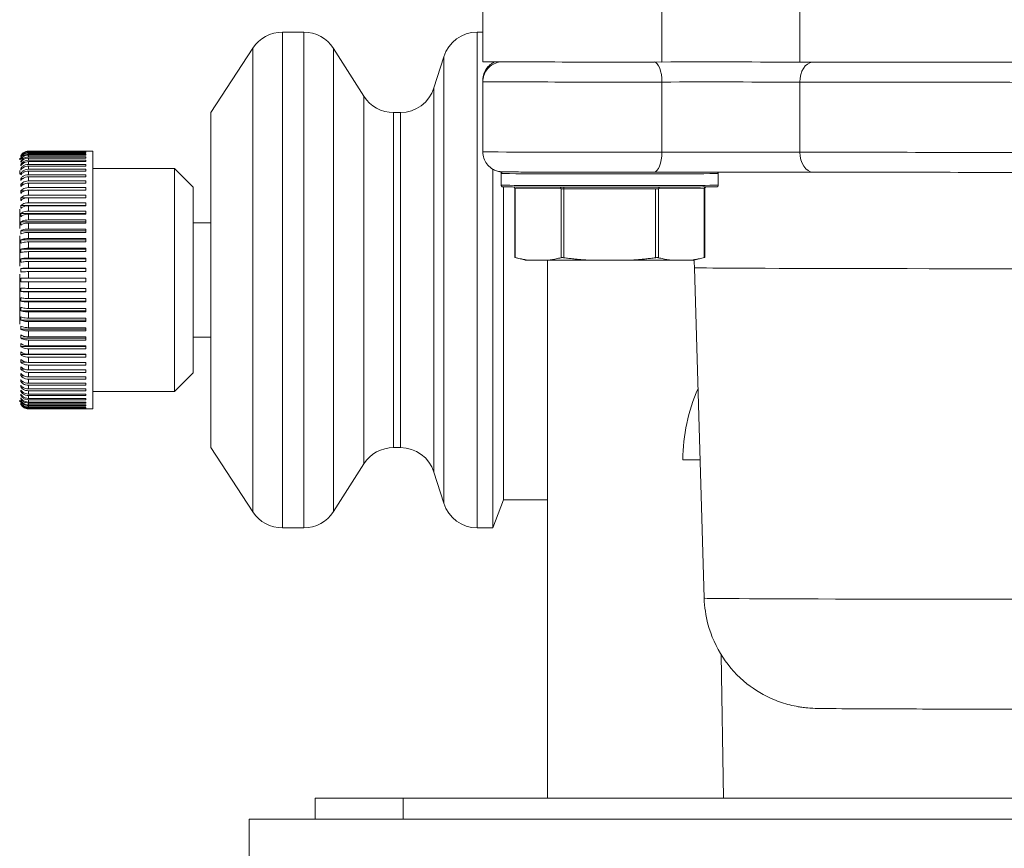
# Model space of a CAD drawing. Extents: x 0 to 796, y 0 to 496.
# Tile 41 of 242: x 95.1 to 97.9, y 305.59 to 307.94. Entities that reach past the tile are written whole.
import ezdxf

# ---------------------------------------------------------------- set-up
doc = ezdxf.new("R2010")
doc.units = 0
doc.header["$LTSCALE"] = 12
doc.header["$MEASUREMENT"] = 0
doc.linetypes.add('PHANTOM', pattern=[0.5, 0.25, -0.05, 0.05, -0.05, 0.05, -0.05])
doc.layers.get('0').update_dxf_attribs({"linetype": 'CONTINUOUS'})
doc.layers.add('X', color=1, linetype='CONTINUOUS')

# ---------------------------------------------------------------- blocks, each defined once
blk = doc.blocks.new('GASTRAIN')
at = {"layer": 'X', "lineweight": 0}
for p, q in [((62.5916, 287.0242), (62.5916, 287.3802)), ((62.9834, 287.0241), (62.9834, 287.3801)), ((62.0826, 287.2442), (62.0826, 287.0249)), ((62.0826, 286.9726), (62.0826, 286.968)), ((62.0826, 286.968), (62.0826, 286.7686)), ((62.5916, 286.7679), (62.5916, 286.9673)), ((62.9834, 286.7678), (62.9834, 286.9671)), ((62.1348, 286.7069), (62.1348, 286.7115)), ((62.1348, 286.6737), (62.1348, 286.7069)), ((62.7518, 286.6737), (62.7518, 286.7069)), ((62.1735, 286.4683), (62.1735, 286.6642)), ((62.1747, 286.468), (62.1747, 286.6642)), ((62.1747, 286.6642), (62.3049, 286.6637)), ((62.3049, 286.4675), (62.3049, 286.6637)), ((62.3131, 286.6637), (62.3131, 286.6684)), ((62.3131, 286.4675), (62.3131, 286.6637)), ((62.3131, 286.6637), (62.5734, 286.6637)), ((62.5734, 286.4675), (62.5734, 286.6637)), ((62.5816, 286.6637), (62.7118, 286.6642)), ((62.5816, 286.4675), (62.5816, 286.6637)), ((62.7118, 286.468), (62.7118, 286.6642)), ((62.7131, 286.4683), (62.7131, 286.6642)), ((62.2005, 286.4611), (62.1737, 286.4683)), ((62.6861, 286.4611), (62.7128, 286.4683)), ((62.2705, 286.4607), (62.2091, 286.461)), ((62.5046, 286.4606), (62.382, 286.4606)), ((62.6774, 286.461), (62.6161, 286.4607)), ((62.7117, 285.499), (62.6842, 286.4391)), ((62.7002, 285.8926), (62.6512, 285.8926))]:
    blk.add_line(p, q, dxfattribs=at)
at = {"layer": 'X', "linetype": 'Continuous', "lineweight": 15}
for p, q in [((61.5735, 287.1091), (61.5129, 287.1091)), ((62.0826, 287.1091), (62.0668, 287.1091)), ((61.4292, 287.0638), (61.3097, 286.8806)), ((61.7442, 286.927), (61.6579, 287.0628)), ((61.9715, 287.0392), (61.9436, 286.9506)), ((61.3097, 286.4041), (61.3097, 286.8806)), ((61.8482, 286.8806), (61.8286, 286.8806)), ((60.7912, 286.7706), (60.9537, 286.7706)), ((60.9537, 286.7698), (60.7912, 286.7698)), ((60.7912, 286.7691), (60.9537, 286.7691)), ((60.9742, 286.7706), (60.9537, 286.7706)), ((60.9537, 286.7706), (60.9537, 286.7706)), ((60.9537, 286.7691), (60.9537, 286.7698)), ((60.9742, 286.4041), (60.9742, 286.7706)), ((60.7694, 286.7573), (60.7694, 286.7565)), ((60.7694, 286.7544), (60.7694, 286.7528)), ((60.7694, 286.7494), (60.7694, 286.747)), ((60.7713, 286.7494), (60.7694, 286.7494)), ((60.7694, 286.7422), (60.7694, 286.7391)), ((60.7721, 286.7422), (60.7694, 286.7422)), ((60.9537, 286.7669), (60.7912, 286.7669)), ((60.7912, 286.7653), (60.9537, 286.7653)), ((60.9537, 286.7616), (60.7912, 286.7616)), ((60.7912, 286.7593), (60.9537, 286.7593)), ((60.9537, 286.7542), (60.7912, 286.7542)), ((60.7912, 286.7511), (60.9537, 286.7511)), ((60.9537, 286.7446), (60.7912, 286.7446)), ((60.9537, 286.7653), (60.9537, 286.7669)), ((60.9537, 286.7593), (60.9537, 286.7616)), ((60.9537, 286.7511), (60.9537, 286.7542)), ((60.9537, 286.7408), (60.9537, 286.7446)), ((60.7662, 286.7054), (60.7662, 286.716)), ((60.7694, 286.7329), (60.7694, 286.7291)), ((60.7729, 286.7329), (60.7694, 286.7329)), ((60.7694, 286.7217), (60.7694, 286.7171)), ((60.7737, 286.7217), (60.7694, 286.7217)), ((60.7912, 286.7408), (60.9537, 286.7408)), ((60.9537, 286.7329), (60.7912, 286.7329)), ((60.7912, 286.7284), (60.9537, 286.7284)), ((60.9537, 286.7192), (60.7912, 286.7192)), ((60.7912, 286.714), (60.9537, 286.714)), ((60.9537, 286.7284), (60.9537, 286.7329)), ((60.9537, 286.7192), (60.9537, 286.714)), ((61.2065, 286.7211), (60.9742, 286.7211)), ((61.2592, 286.6684), (61.2065, 286.7211)), ((61.2065, 286.4041), (61.2065, 286.7211)), ((62.1111, 286.4041), (62.1111, 286.7192)), ((60.7694, 286.7084), (60.7694, 286.7032)), ((60.7746, 286.7084), (60.7694, 286.7084)), ((60.7694, 286.6933), (60.7694, 286.6874)), ((60.7758, 286.6933), (60.7694, 286.6933)), ((60.9537, 286.7035), (60.7912, 286.7035)), ((60.7912, 286.6977), (60.9537, 286.6977)), ((60.9537, 286.686), (60.7912, 286.686)), ((60.9537, 286.6977), (60.9537, 286.7035)), ((60.9537, 286.686), (60.9537, 286.6795)), ((60.7694, 286.6764), (60.7694, 286.6699)), ((60.7781, 286.6764), (60.7694, 286.6764)), ((60.7694, 286.6579), (60.7694, 286.6508)), ((60.7807, 286.6579), (60.7694, 286.6579)), ((60.7912, 286.6795), (60.9537, 286.6795)), ((60.9537, 286.6668), (60.7912, 286.6668)), ((60.7912, 286.6597), (60.9537, 286.6597)), ((60.9537, 286.6597), (60.9537, 286.6668)), ((61.2592, 286.4041), (61.2592, 286.6684)), ((62.1412, 286.4041), (62.1412, 286.6689)), ((60.7694, 286.6377), (60.7694, 286.6301)), ((60.7858, 286.6377), (60.7694, 286.6377)), ((60.9537, 286.6459), (60.7912, 286.6459)), ((60.7912, 286.6383), (60.9537, 286.6383)), ((60.9537, 286.6459), (60.9537, 286.6383)), ((60.7662, 286.5507), (60.7662, 286.606)), ((60.7694, 286.6161), (60.7694, 286.6081)), ((60.9537, 286.6161), (60.7694, 286.6161)), ((60.9537, 286.6236), (60.7912, 286.6236)), ((60.7912, 286.6155), (60.9537, 286.6155)), ((60.9537, 286.6236), (60.9537, 286.6155)), ((60.7694, 286.5933), (60.7694, 286.5847)), ((60.9537, 286.5933), (60.7694, 286.5933)), ((60.9537, 286.5999), (60.7912, 286.5999)), ((60.7912, 286.5913), (60.9537, 286.5913)), ((60.9537, 286.5749), (60.7912, 286.5749)), ((60.9537, 286.5999), (60.9537, 286.5913)), ((60.9537, 286.5749), (60.9537, 286.566)), ((60.7694, 286.5692), (60.7694, 286.5603)), ((60.9537, 286.5692), (60.7694, 286.5692)), ((60.7912, 286.566), (60.9537, 286.566)), ((60.9537, 286.549), (60.7912, 286.549)), ((60.9537, 286.549), (60.9537, 286.5397)), ((61.3097, 286.5665), (61.2592, 286.5665)), ((60.7662, 286.4436), (60.7662, 286.5302)), ((60.7694, 286.5441), (60.7694, 286.5349)), ((60.9537, 286.5441), (60.7694, 286.5441)), ((60.7694, 286.5182), (60.7694, 286.5087)), ((60.9537, 286.5182), (60.7694, 286.5182)), ((60.7912, 286.5397), (60.9537, 286.5397)), ((60.9537, 286.5221), (60.7912, 286.5221)), ((60.9537, 286.5221), (60.9537, 286.5126)), ((60.7694, 286.4916), (60.7694, 286.4819)), ((60.9537, 286.4916), (60.7694, 286.4916)), ((60.7912, 286.5126), (60.9537, 286.5126)), ((60.9537, 286.4945), (60.7912, 286.4945)), ((60.9537, 286.4945), (60.9537, 286.4848)), ((60.7694, 286.4644), (60.7694, 286.4545)), ((60.9537, 286.4644), (60.7694, 286.4644)), ((60.7912, 286.4848), (60.9537, 286.4848)), ((60.9537, 286.4664), (60.7912, 286.4664)), ((60.9537, 286.4664), (60.9537, 286.4565)), ((60.7694, 286.4369), (60.7694, 286.4269)), ((60.9537, 286.4369), (60.7694, 286.4369)), ((60.7912, 286.4565), (60.9537, 286.4565)), ((60.9537, 286.4379), (60.7912, 286.4379)), ((60.9537, 286.4279), (60.9537, 286.4379)), ((62.2662, 284.9302), (62.2662, 286.4607)), ((60.7662, 286.2783), (60.7662, 286.4207)), ((60.7912, 286.4279), (60.9537, 286.4279)), ((60.9537, 286.4091), (60.7912, 286.4091)), ((60.9537, 286.4091), (60.9537, 286.3991)), ((60.7694, 286.3813), (60.7694, 286.3714)), ((60.7912, 286.3991), (60.9537, 286.3991)), ((60.9537, 286.3804), (60.7912, 286.3804)), ((60.9537, 286.3804), (60.9537, 286.3704)), ((60.9742, 286.0376), (60.9742, 286.4041)), ((61.2065, 286.0871), (61.2065, 286.4041)), ((61.2592, 286.1398), (61.2592, 286.4041)), ((61.3097, 285.9276), (61.3097, 286.4041)), ((62.1111, 285.6991), (62.1111, 286.4041)), ((62.1412, 285.7791), (62.1412, 286.4041)), ((60.9537, 286.3714), (60.7694, 286.3714)), ((60.7694, 286.3537), (60.7694, 286.3438)), ((60.7912, 286.3704), (60.9537, 286.3704)), ((60.9537, 286.3517), (60.7912, 286.3517)), ((60.9537, 286.3517), (60.9537, 286.3419)), ((60.9537, 286.3438), (60.7694, 286.3438)), ((60.7694, 286.3264), (60.7694, 286.3167)), ((60.7912, 286.3419), (60.9537, 286.3419)), ((60.9537, 286.3234), (60.7912, 286.3234)), ((60.9537, 286.3234), (60.9537, 286.3137)), ((60.9537, 286.3167), (60.7694, 286.3167)), ((60.7694, 286.2995), (60.7694, 286.29)), ((60.7912, 286.3137), (60.9537, 286.3137)), ((60.9537, 286.2956), (60.7912, 286.2956)), ((60.9537, 286.2956), (60.9537, 286.2861)), ((60.9537, 286.29), (60.7694, 286.29)), ((60.7694, 286.2733), (60.7694, 286.2641)), ((60.7912, 286.2861), (60.9537, 286.2861)), ((60.9537, 286.2685), (60.7912, 286.2685)), ((60.9537, 286.2685), (60.9537, 286.2593)), ((60.9537, 286.2641), (60.7694, 286.2641)), ((60.7694, 286.2479), (60.7694, 286.239)), ((60.9537, 286.239), (60.7694, 286.239)), ((60.7912, 286.2593), (60.9537, 286.2593)), ((60.9537, 286.2422), (60.7912, 286.2422)), ((60.9537, 286.2333), (60.9537, 286.2422)), ((61.2592, 286.2417), (61.3097, 286.2417)), ((60.7694, 286.2235), (60.7694, 286.215)), ((60.9537, 286.215), (60.7694, 286.215)), ((60.7912, 286.2333), (60.9537, 286.2333)), ((60.9537, 286.2169), (60.7912, 286.2169)), ((60.9537, 286.2084), (60.9537, 286.2169)), ((60.7694, 286.2002), (60.7694, 286.1921)), ((60.9537, 286.1921), (60.7694, 286.1921)), ((60.7912, 286.2084), (60.9537, 286.2084)), ((60.9537, 286.1928), (60.7912, 286.1928)), ((60.7912, 286.1847), (60.9537, 286.1847)), ((60.9537, 286.1928), (60.9537, 286.1847)), ((60.7694, 286.1781), (60.7694, 286.1705)), ((60.7859, 286.1705), (60.7694, 286.1705)), ((60.7694, 286.1574), (60.7694, 286.1504)), ((60.9537, 286.1699), (60.7912, 286.1699)), ((60.7912, 286.1623), (60.9537, 286.1623)), ((60.9537, 286.1623), (60.9537, 286.1699)), ((60.7805, 286.1504), (60.7694, 286.1504)), ((60.7694, 286.1383), (60.7694, 286.1318)), ((60.7781, 286.1318), (60.7694, 286.1318)), ((60.9537, 286.1485), (60.7912, 286.1485)), ((60.7912, 286.1415), (60.9537, 286.1415)), ((60.9537, 286.1287), (60.7912, 286.1287)), ((60.9537, 286.1415), (60.9537, 286.1485)), ((60.9537, 286.1222), (60.9537, 286.1287)), ((61.2065, 286.0871), (61.2592, 286.1398)), ((60.7694, 286.1208), (60.7694, 286.1149)), ((60.776, 286.1149), (60.7694, 286.1149)), ((60.7694, 286.105), (60.7694, 286.0998)), ((60.7745, 286.0998), (60.7694, 286.0998)), ((60.7912, 286.1222), (60.9537, 286.1222)), ((60.9537, 286.1106), (60.7912, 286.1106)), ((60.7912, 286.1047), (60.9537, 286.1047)), ((60.9537, 286.1106), (60.9537, 286.1047)), ((60.7694, 286.0911), (60.7694, 286.0866)), ((60.7736, 286.0866), (60.7694, 286.0866)), ((60.7694, 286.0791), (60.7694, 286.0753)), ((60.7728, 286.0753), (60.7694, 286.0753)), ((60.9537, 286.0943), (60.7912, 286.0943)), ((60.7912, 286.089), (60.9537, 286.089)), ((60.9537, 286.0799), (60.7912, 286.0799)), ((60.7912, 286.0753), (60.9537, 286.0753)), ((60.9537, 286.089), (60.9537, 286.0943)), ((60.9537, 286.0753), (60.9537, 286.0799)), ((60.9742, 286.0871), (61.2065, 286.0871)), ((60.7694, 286.0691), (60.7694, 286.066)), ((60.7721, 286.066), (60.7694, 286.066)), ((60.7694, 286.0612), (60.7694, 286.0589)), ((60.7714, 286.0589), (60.7694, 286.0589)), ((60.7694, 286.0554), (60.7694, 286.0538)), ((60.7694, 286.0518), (60.7694, 286.051)), ((60.9537, 286.0675), (60.7912, 286.0675)), ((60.7912, 286.0636), (60.9537, 286.0636)), ((60.9537, 286.0571), (60.7912, 286.0571)), ((60.7912, 286.054), (60.9537, 286.054)), ((60.9537, 286.0489), (60.7912, 286.0489)), ((60.7912, 286.0466), (60.9537, 286.0466)), ((60.9537, 286.0429), (60.7912, 286.0429)), ((60.7912, 286.0414), (60.9537, 286.0414)), ((60.9537, 286.0636), (60.9537, 286.0675)), ((60.9537, 286.054), (60.9537, 286.0571)), ((60.9537, 286.0489), (60.9537, 286.0466)), ((60.9537, 286.0429), (60.9537, 286.0414)), ((60.9537, 286.0392), (60.7912, 286.0392)), ((60.7912, 286.0384), (60.9537, 286.0384)), ((60.9537, 286.0377), (60.7912, 286.0377)), ((60.9537, 286.0384), (60.9537, 286.0392)), ((60.9537, 286.0376), (60.9742, 286.0376)), ((61.3097, 285.9276), (61.4292, 285.7445)), ((61.8286, 285.9276), (61.8482, 285.9276)), ((61.6579, 285.7455), (61.7442, 285.8813)), ((61.9436, 285.8577), (61.9715, 285.7691)), ((62.1111, 285.6991), (62.1412, 285.7791)), ((62.1412, 285.7791), (62.2662, 285.7791)), ((61.5129, 285.6991), (61.5735, 285.6991)), ((62.0668, 285.6991), (62.1111, 285.6991)), ((61.6062, 284.8702), (61.6062, 284.9302)), ((61.6062, 284.9302), (61.8562, 284.9302)), ((61.8562, 284.9302), (68.1062, 284.9302)), ((68.6687, 284.8702), (61.4187, 284.8702)), ((61.4187, 284.7052), (61.4187, 284.8702))]:
    blk.add_line(p, q, dxfattribs=at)
at = {"layer": 'X', "linetype": 'PHANTOM', "lineweight": 0}
for p, q in [((61.5129, 287.1091), (61.5129, 285.6991)), ((61.5735, 285.6991), (61.5735, 287.1091)), ((62.0668, 287.1091), (62.0668, 285.6991)), ((61.4292, 286.4041), (61.4292, 287.0638)), ((61.6579, 287.0628), (61.6579, 285.7455)), ((61.9715, 286.4041), (61.9715, 287.0392)), ((61.9436, 286.9506), (61.9436, 285.8577)), ((61.7442, 286.4041), (61.7442, 286.927)), ((61.8286, 286.8806), (61.8286, 286.4041)), ((61.8482, 286.4041), (61.8482, 286.8806)), ((60.7912, 286.7706), (60.7912, 286.7698)), ((60.7912, 286.7691), (60.7912, 286.7669)), ((60.7912, 286.7653), (60.7912, 286.7616)), ((60.7912, 286.7593), (60.7912, 286.7542)), ((60.7912, 286.7511), (60.7912, 286.7446)), ((60.7912, 286.7408), (60.7912, 286.7329)), ((60.7912, 286.7284), (60.7912, 286.7192)), ((60.7912, 286.714), (60.7912, 286.7035)), ((60.7912, 286.6977), (60.7912, 286.686)), ((60.7912, 286.6795), (60.7912, 286.6668)), ((60.7912, 286.6597), (60.7912, 286.6459)), ((60.7912, 286.6383), (60.7912, 286.6236)), ((60.7912, 286.6155), (60.7912, 286.5999)), ((60.7912, 286.5913), (60.7912, 286.5749)), ((60.7912, 286.566), (60.7912, 286.549)), ((60.7912, 286.5397), (60.7912, 286.5221)), ((60.7912, 286.5126), (60.7912, 286.4945)), ((60.7912, 286.4848), (60.7912, 286.4664)), ((60.7912, 286.4565), (60.7912, 286.4379)), ((60.7912, 286.4279), (60.7912, 286.4091)), ((60.7912, 286.3991), (60.7912, 286.3804)), ((61.4292, 285.7445), (61.4292, 286.4041)), ((61.7442, 285.8813), (61.7442, 286.4041)), ((61.8286, 286.4041), (61.8286, 285.9276)), ((61.8482, 285.9276), (61.8482, 286.4041)), ((61.9715, 285.7691), (61.9715, 286.4041)), ((60.7912, 286.3704), (60.7912, 286.3517)), ((60.7912, 286.3419), (60.7912, 286.3234)), ((60.7912, 286.3137), (60.7912, 286.2956)), ((60.7912, 286.2861), (60.7912, 286.2685)), ((60.7912, 286.2593), (60.7912, 286.2422)), ((60.7912, 286.2333), (60.7912, 286.2169)), ((60.7912, 286.2084), (60.7912, 286.1928)), ((60.7912, 286.1847), (60.7912, 286.1699)), ((60.7912, 286.1623), (60.7912, 286.1485)), ((60.7912, 286.1415), (60.7912, 286.1287)), ((60.7912, 286.1222), (60.7912, 286.1106)), ((60.7912, 286.1047), (60.7912, 286.0943)), ((60.7912, 286.089), (60.7912, 286.0799)), ((60.7912, 286.0753), (60.7912, 286.0675)), ((60.7912, 286.0636), (60.7912, 286.0571)), ((60.7912, 286.054), (60.7912, 286.0489)), ((60.7912, 286.0466), (60.7912, 286.0429)), ((60.7912, 286.0414), (60.7912, 286.0392)), ((60.7912, 286.0384), (60.7912, 286.0377)), ((62.7602, 285.3381), (62.7662, 284.9302)), ((61.8562, 284.9302), (61.8562, 284.8702))]:
    blk.add_line(p, q, dxfattribs=at)
at = {"layer": 'X', "linetype": 'Continuous', "lineweight": 15}
for centre, radius, start, end in [((61.5129, 287.0091), 0.1, 90, 146.8746), ((61.5735, 287.0091), 0.1, 32.442, 90), ((62.0668, 287.0091), 0.1, 90, 162.515), ((61.8482, 286.9806), 0.1, 270, 342.515), ((61.8286, 286.9806), 0.1, 212.442, 270), ((60.7912, 286.7456), 0.025, 167.5277, 180), ((60.7912, 286.0626), 0.025, 180, 192.4457), ((61.8286, 285.8276), 0.1, 90, 147.558), ((61.8482, 285.8276), 0.1, 17.485, 90), ((62.0668, 285.7991), 0.1, 197.485, 270), ((61.5129, 285.7991), 0.1, 213.1254, 270), ((61.5735, 285.7991), 0.1, 270, 327.558)]:
    blk.add_arc(centre, radius, start, end, dxfattribs=at)
at = {"layer": 'X', "lineweight": 0}
blk.add_arc((63.1512, 285.8926), 0.5, 156.0631, 180, dxfattribs=at)
at = {"layer": 'X', "lineweight": 0, "extrusion": (0, 0, -1)}
for centre, major_axis, ratio, start_param, end_param in [((62.4433, 287.0249), (-0.3607, 0), 0.002092, -1.994723, 0), ((63.0218, 286.9672), (0.0001, 0.057), 0.674675, -1.573631, -0.074986), ((62.4433, 286.9726), (-0.3607, 0), 0.002092, -0.031898, 0), ((62.4433, 286.968), (-0.3607, 0), 0.002092, -1.994723, 0), ((64.3442, 286.9703), (-2.0171, 0), 0.002092, -1.264125, -0.830271), ((62.5682, 286.7681), (0.0001, -0.057), 0.411342, -1.568501, 0), ((62.74, 286.7673), (0.3607, 0), 0.002092, -1.994723, -0.830271), ((64.3443, 286.714), (-1.9605, 0), 0.002092, -1.26414, -0.830339), ((62.4433, 286.6737), (-0.3085, 0), 0.002092, -1.570796, 0), ((62.4433, 286.6737), (0.3085, 0), 0.002092, 0, 1.570796), ((62.5857, 286.6637), (-0.00002, 0.00475), 0.866024, -1.566612, -0.17548), ((62.7159, 286.6642), (-0.00002, 0.00475), 0.866024, -1.566612, -0.336458), ((62.4433, 286.4611), (-0.2428, 0), 0.002092, -0.268335, -0.007808), ((62.4433, 286.4611), (0.2428, 0), 0.002092, 0.007808, 0.268335), ((62.4433, 286.4611), (-0.2428, 0), 0.002092, -1.315533, -0.778863), ((62.4433, 286.4611), (-0.2428, 0), 0.002092, -2.36273, -1.82606)]:
    blk.add_ellipse(centre, major_axis=major_axis, ratio=ratio, start_param=start_param, end_param=end_param, dxfattribs=at)
at = {"layer": 'X', "lineweight": 0}
for centre, major_axis, ratio, start_param, end_param in [((62.5682, 286.9674), (-0.0001, 0.057), 0.411342, -1.573092, -0.06734), ((62.74, 287.0235), (-0.3607, 0), 0.002092, -2.311322, -1.14687), ((64.3442, 287.0272), (2.0171, 0), 0.002092, -2.311322, -1.877468), ((62.74, 286.9666), (-0.3607, 0), 0.002092, -2.311322, -1.14687), ((62.4433, 286.7686), (-0.3607, 0), 0.002092, 0, 1.994723), ((63.0218, 286.7679), (-0.0001, -0.057), 0.674675, -1.567962, 0), ((64.3442, 286.7709), (2.0171, 0), 0.002092, -2.311322, -1.877468), ((62.4433, 286.7115), (-0.3085, 0), 0.002092, 0, 0.14481), ((62.4433, 286.7069), (-0.3085, 0), 0.002092, 0, 3.141593), ((62.1706, 286.6642), (0.00002, 0.00475), 0.866024, -1.566612, -0.336458), ((62.1829, 286.6642), (-0.00949, 0), 0.002092, 0, 0.523599), ((62.3008, 286.6637), (0.00002, 0.00475), 0.866024, -1.566612, -0.17548), ((62.3131, 286.6637), (0.00949, 0), 0.002092, -2.617994, -1.570796), ((62.5734, 286.6637), (0.00949, 0), 0.002092, -1.570796, -0.523599), ((62.7036, 286.6642), (0.00949, 0), 0.002092, -0.523599, 0), ((64.3442, 286.4391), (-1.66, 0), 0.002092, 0.000061, 3.141531), ((64.3442, 285.499), (-1.6325, 0), 0.002092, 0.000061, 3.141531)]:
    blk.add_ellipse(centre, major_axis=major_axis, ratio=ratio, start_param=start_param, end_param=end_param, dxfattribs=at)
for points, knots in [([(62.0826, 286.9726), (62.0826, 286.9787), (62.0836, 286.985), (62.0875, 286.9965), (62.0904, 287.002), (62.0977, 287.0117), (62.1021, 287.016), (62.11, 287.0214), (62.1131, 287.0232), (62.1164, 287.0246)], [0, 0, 0, 0, 0.01847311, 0.01847311, 0.03661133, 0.03661133, 0.05476055, 0.05476055, 0.06536192, 0.06536192, 0.06536192, 0.06536192]), ([(62.0826, 286.968), (62.0826, 286.9741), (62.0836, 286.9804), (62.0875, 286.9919), (62.0904, 286.9974), (62.0977, 287.0071), (62.1021, 287.0114), (62.1121, 287.0182), (62.1177, 287.0209), (62.126, 287.0234), (62.1288, 287.024), (62.1318, 287.0244), (62.1323, 287.0245), (62.1329, 287.0245)], [0, 0, 0, 0, 0.01847311, 0.01847311, 0.03661133, 0.03661133, 0.05476055, 0.05476055, 0.07289074, 0.07289074, 0.08112258, 0.08112258, 0.08310986, 0.08310986, 0.08310986, 0.08310986]), ([(62.5683, 286.7111), (62.5383, 286.7111), (62.5057, 286.7111), (62.4409, 286.711), (62.4078, 286.711), (62.3449, 286.7111), (62.3141, 286.7111), (62.2588, 286.7112), (62.2335, 286.7112), (62.1914, 286.7113), (62.1741, 286.7114), (62.1495, 286.7115), (62.1434, 286.7115), (62.1381, 286.7117), (62.1377, 286.7117), (62.1367, 286.7117), (62.1361, 286.7118), (62.1347, 286.7119), (62.134, 286.7119), (62.1326, 286.7121), (62.1319, 286.7122), (62.1297, 286.7125), (62.1282, 286.7128), (62.1248, 286.7136), (62.123, 286.7141), (62.1174, 286.716), (62.1137, 286.7177), (62.1053, 286.7227), (62.1008, 286.7265), (62.093, 286.7352), (62.0896, 286.7405), (62.0848, 286.7516), (62.0833, 286.7576), (62.0826, 286.7653), (62.0826, 286.767), (62.0826, 286.7686)], [0, 0, 0, 0, 0.0986059, 0.0986059, 0.1954155, 0.1954155, 0.2922802, 0.2922802, 0.3891621, 0.3891621, 0.4861223, 0.4861223, 0.5833701, 0.5833701, 0.5906473, 0.5906473, 0.5961331, 0.5961331, 0.5994658, 0.5994658, 0.6019189, 0.6019189, 0.6068455, 0.6068455, 0.6124455, 0.6124455, 0.6246678, 0.6246678, 0.6418365, 0.6418365, 0.6599603, 0.6599603, 0.6781082, 0.6781082, 0.6831433, 0.6831433, 0.6831433, 0.6831433]), ([(62.1348, 286.7069), (62.1348, 286.7075), (62.1349, 286.708), (62.1352, 286.709), (62.1354, 286.7094), (62.136, 286.7102), (62.1364, 286.7106), (62.137, 286.7109), (62.1371, 286.711), (62.1374, 286.7112), (62.1376, 286.7113), (62.1379, 286.7114), (62.1381, 286.7115), (62.1383, 286.7115), (62.1385, 286.7116), (62.1387, 286.7116), (62.1388, 286.7116), (62.1389, 286.7116), (62.1389, 286.7116), (62.1389, 286.7116)], [0, 0, 0, 0, 0.001578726, 0.001578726, 0.003114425, 0.003114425, 0.004638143, 0.004638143, 0.005308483, 0.005308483, 0.005836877, 0.005836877, 0.006714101, 0.006714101, 0.00757551, 0.00757551, 0.008900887, 0.008900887, 0.009483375, 0.009483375, 0.009483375, 0.009483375]), ([(63.0217, 286.7109), (62.9884, 286.711), (62.9497, 286.7111), (62.8679, 286.7111), (62.8239, 286.7112), (62.7357, 286.7112), (62.6903, 286.7112), (62.6201, 286.7111), (62.5935, 286.7111), (62.5683, 286.7111)], [0, 0, 0, 0, 0.1352497, 0.1352497, 0.268112, 0.268112, 0.4011117, 0.4011117, 0.4843168, 0.4843168, 0.4843168, 0.4843168]), ([(62.7491, 286.7112), (62.7492, 286.7112), (62.7492, 286.7111), (62.7495, 286.711), (62.7497, 286.7108), (62.7502, 286.7105), (62.7505, 286.7102), (62.751, 286.7096), (62.7512, 286.7092), (62.7516, 286.7083), (62.7517, 286.7078), (62.7518, 286.7072), (62.7518, 286.707), (62.7518, 286.7069)], [0.002156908, 0.002156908, 0.002156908, 0.002156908, 0.002358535, 0.002358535, 0.003203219, 0.003203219, 0.004320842, 0.004320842, 0.005725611, 0.005725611, 0.007246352, 0.007246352, 0.007578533, 0.007578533, 0.007578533, 0.007578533]), ([(62.7518, 286.6737), (62.7518, 286.6732), (62.7517, 286.6727), (62.7513, 286.6717), (62.7511, 286.6712), (62.7505, 286.6704), (62.7501, 286.6701), (62.7496, 286.6697), (62.7494, 286.6696), (62.7491, 286.6694), (62.749, 286.6694), (62.7486, 286.6692), (62.7485, 286.6692), (62.7482, 286.6691), (62.7481, 286.6691), (62.7478, 286.669), (62.7478, 286.669), (62.7475, 286.669), (62.7474, 286.669), (62.7471, 286.6689), (62.747, 286.6689), (62.7462, 286.6689), (62.7454, 286.6689), (62.7407, 286.6688), (62.7338, 286.6688), (62.7114, 286.6687), (62.6937, 286.6686), (62.651, 286.6685), (62.6256, 286.6685), (62.57, 286.6684), (62.5392, 286.6684), (62.4762, 286.6683), (62.4431, 286.6683), (62.379, 286.6683), (62.347, 286.6684), (62.2883, 286.6684), (62.2607, 286.6685), (62.2133, 286.6685), (62.1929, 286.6686), (62.1617, 286.6687), (62.1506, 286.6688), (62.1429, 286.6689), (62.1416, 286.6689), (62.1402, 286.6689), (62.1399, 286.6689), (62.1395, 286.6689), (62.1393, 286.669), (62.139, 286.669), (62.1389, 286.669), (62.1385, 286.6691), (62.1383, 286.6691), (62.1379, 286.6692), (62.1378, 286.6693), (62.1375, 286.6694), (62.1372, 286.6695), (62.1368, 286.6698), (62.1366, 286.67), (62.136, 286.6704), (62.1358, 286.6707), (62.1353, 286.6715), (62.1351, 286.6719), (62.1348, 286.6728), (62.1348, 286.6733), (62.1348, 286.6737)], [0, 0, 0, 0, 0.0015787, 0.0015787, 0.0031144, 0.0031144, 0.0046381, 0.0046381, 0.0053085, 0.0053085, 0.0058369, 0.0058369, 0.0067141, 0.0067141, 0.0075755, 0.0075755, 0.0089009, 0.0089009, 0.0117613, 0.0117613, 0.0203295, 0.0203295, 0.0460456, 0.0460456, 0.1237746, 0.1237746, 0.2218085, 0.2218085, 0.3186033, 0.3186033, 0.4154042, 0.4154042, 0.5121978, 0.5121978, 0.60899, 0.60899, 0.7057829, 0.7057829, 0.8025799, 0.8025799, 0.8993929, 0.8993929, 0.9277126, 0.9277126, 0.9417714, 0.9417714, 0.9487373, 0.9487373, 0.952293, 0.952293, 0.9536471, 0.9536471, 0.9542799, 0.9542799, 0.9551187, 0.9551187, 0.9560333, 0.9560333, 0.9572607, 0.9572607, 0.9587244, 0.9587244, 0.9600687, 0.9600687, 0.9600687, 0.9600687]), ([(62.1735, 286.6642), (62.1735, 286.6647), (62.1734, 286.6653), (62.173, 286.6662), (62.1728, 286.6667), (62.1722, 286.6675), (62.1718, 286.6678), (62.1711, 286.6684), (62.1707, 286.6685), (62.1703, 286.6687)], [0, 0, 0, 0, 0.001550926, 0.001550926, 0.003061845, 0.003061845, 0.004574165, 0.004574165, 0.005795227, 0.005795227, 0.005795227, 0.005795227]), ([(62.7162, 286.6687), (62.7161, 286.6687), (62.716, 286.6686), (62.7155, 286.6684), (62.7151, 286.6682), (62.7144, 286.6676), (62.7141, 286.6672), (62.7135, 286.6663), (62.7133, 286.6658), (62.7131, 286.665), (62.7131, 286.6646), (62.7131, 286.6642)], [0.00839166, 0.00839166, 0.00839166, 0.00839166, 0.008676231, 0.008676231, 0.010029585, 0.010029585, 0.011538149, 0.011538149, 0.013050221, 0.013050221, 0.014192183, 0.014192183, 0.014192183, 0.014192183]), ([(62.1735, 286.4683), (62.1735, 286.4683), (62.1737, 286.4683), (62.1744, 286.4681), (62.1745, 286.468), (62.1747, 286.468)], [0.03786543, 0.03786543, 0.03786543, 0.03786543, 0.04723656, 0.04723656, 0.04999357, 0.04999357, 0.04999357, 0.04999357]), ([(62.3049, 286.4675), (62.3051, 286.4676), (62.3053, 286.4676), (62.3063, 286.4678), (62.3073, 286.4678), (62.3094, 286.4678), (62.3107, 286.4678), (62.3123, 286.4676), (62.3127, 286.4676), (62.3131, 286.4675)], [0.02573729, 0.02573729, 0.02573729, 0.02573729, 0.0284943, 0.0284943, 0.03786543, 0.03786543, 0.04723656, 0.04723656, 0.04999357, 0.04999357, 0.04999357, 0.04999357]), ([(62.5734, 286.4675), (62.5738, 286.4676), (62.5742, 286.4676), (62.5758, 286.4678), (62.5771, 286.4678), (62.5792, 286.4678), (62.5802, 286.4678), (62.5812, 286.4676), (62.5814, 286.4676), (62.5816, 286.4675)], [0.02573729, 0.02573729, 0.02573729, 0.02573729, 0.0284943, 0.0284943, 0.03786543, 0.03786543, 0.04723656, 0.04723656, 0.04999357, 0.04999357, 0.04999357, 0.04999357]), ([(62.7118, 286.468), (62.712, 286.468), (62.7122, 286.4681), (62.7128, 286.4683), (62.7131, 286.4683), (62.7131, 286.4683)], [0.02573729, 0.02573729, 0.02573729, 0.02573729, 0.0284943, 0.0284943, 0.03786543, 0.03786543, 0.03786543, 0.03786543]), ([(65.9768, 285.499), (65.9758, 285.4642), (65.9689, 285.429), (65.9449, 285.3642), (65.9276, 285.3336), (65.8848, 285.2801), (65.8587, 285.2565), (65.8013, 285.2192), (65.769, 285.2049), (65.7288, 285.1944), (65.7214, 285.1927), (65.7096, 285.1905), (65.7052, 285.1898), (65.6963, 285.1884), (65.6917, 285.1879), (65.6829, 285.1869), (65.6789, 285.1866), (65.6733, 285.1862), (65.6714, 285.1861), (65.667, 285.1859), (65.6651, 285.1858), (65.6595, 285.1856), (65.6568, 285.1856), (65.6451, 285.1853), (65.635, 285.1852), (65.5998, 285.1849), (65.5705, 285.1847), (65.4716, 285.1843), (65.3865, 285.184), (65.1873, 285.1836), (65.0721, 285.1834), (64.8242, 285.1832), (64.6884, 285.1831), (64.4132, 285.183), (64.2704, 285.183), (63.9954, 285.1831), (63.8599, 285.1832), (63.6131, 285.1834), (63.4986, 285.1836), (63.3048, 285.184), (63.223, 285.1843), (63.1013, 285.1848), (63.0617, 285.1851), (63.0339, 285.1855), (63.031, 285.1855), (63.0194, 285.186), (63.0177, 285.1861), (63.0133, 285.1864), (63.0104, 285.1866), (63.0028, 285.1872), (62.9979, 285.1877), (62.9883, 285.189), (62.9836, 285.1897), (62.971, 285.1919), (62.963, 285.1936), (62.9394, 285.1996), (62.9237, 285.2048), (62.8818, 285.2226), (62.8562, 285.2377), (62.8067, 285.2771), (62.7832, 285.3029), (62.7457, 285.36), (62.7313, 285.3921), (62.7161, 285.4492), (62.7124, 285.4742), (62.7117, 285.499)], [0, 0, 0, 0, 0.10467, 0.10467, 0.207447, 0.207447, 0.310289, 0.310289, 0.413051, 0.413051, 0.436109, 0.436109, 0.44996, 0.44996, 0.465361, 0.465361, 0.48336, 0.48336, 0.498129, 0.498129, 0.522475, 0.522475, 0.580577, 0.580577, 0.754869, 0.754869, 1.017315, 1.017315, 1.454846, 1.454846, 1.874398, 1.874398, 2.292629, 2.292629, 2.710527, 2.710527, 3.128355, 3.128355, 3.54626, 3.54626, 3.964511, 3.964511, 4.384177, 4.384177, 4.492554, 4.492554, 4.507586, 4.507586, 4.524114, 4.524114, 4.541613, 4.541613, 4.556641, 4.556641, 4.581445, 4.581445, 4.63064, 4.63064, 4.718245, 4.718245, 4.820405, 4.820405, 4.923225, 4.923225, 4.997843, 4.997843, 4.997843, 4.997843])]:
    blk.add_open_spline(points, degree=3, knots=knots, dxfattribs=at)
at = {"layer": 'X', "linetype": 'Continuous', "lineweight": 15}
for points, knots in [([(60.7912, 286.7706), (60.79, 286.7705), (60.786, 286.7704), (60.7794, 286.7682), (60.7732, 286.7636), (60.7705, 286.7596), (60.7694, 286.758)], [0, 0, 0, 0, 0.1352, 0.455307, 0.775413, 1, 1, 1, 1]), ([(60.7694, 286.7573), (60.7711, 286.7596), (60.7743, 286.7642), (60.7818, 286.7685), (60.7877, 286.7698), (60.7908, 286.7698), (60.7912, 286.7698)], [0, 0, 0, 0, 0.320079, 0.640501, 0.960902, 1, 1, 1, 1]), ([(60.7912, 286.7691), (60.7884, 286.7688), (60.7827, 286.7682), (60.7753, 286.7639), (60.7712, 286.7595), (60.7696, 286.7568), (60.7694, 286.7565)], [0, 0, 0, 0, 0.320087, 0.64047, 0.960866, 1, 1, 1, 1]), ([(60.7694, 286.7544), (60.7711, 286.7567), (60.7743, 286.7612), (60.7818, 286.7655), (60.7877, 286.7668), (60.7908, 286.7669), (60.7912, 286.7669)], [0, 0, 0, 0, 0.320076, 0.640498, 0.960898, 1, 1, 1, 1]), ([(60.7912, 286.7653), (60.7884, 286.765), (60.7827, 286.7645), (60.7753, 286.7602), (60.7712, 286.7558), (60.7696, 286.7531), (60.7694, 286.7528)], [0, 0, 0, 0, 0.320087, 0.64047, 0.960866, 1, 1, 1, 1]), ([(60.7694, 286.7494), (60.7711, 286.7516), (60.7743, 286.7561), (60.7818, 286.7603), (60.7877, 286.7616), (60.7908, 286.7616), (60.7912, 286.7616)], [0, 0, 0, 0, 0.32007, 0.640492, 0.960893, 1, 1, 1, 1]), ([(60.7912, 286.7593), (60.7884, 286.759), (60.7827, 286.7585), (60.7753, 286.7543), (60.7712, 286.7499), (60.7696, 286.7473), (60.7694, 286.747)], [0, 0, 0, 0, 0.320087, 0.64047, 0.960866, 1, 1, 1, 1]), ([(60.7694, 286.7422), (60.7711, 286.7444), (60.7743, 286.7488), (60.7818, 286.7529), (60.7877, 286.7542), (60.7908, 286.7542), (60.7912, 286.7542)], [0, 0, 0, 0, 0.320063, 0.640485, 0.960885, 1, 1, 1, 1]), ([(60.7912, 286.7511), (60.7884, 286.7508), (60.7827, 286.7503), (60.7753, 286.7462), (60.7712, 286.742), (60.7696, 286.7394), (60.7694, 286.7391)], [0, 0, 0, 0, 0.320087, 0.64047, 0.960866, 1, 1, 1, 1]), ([(60.7694, 286.7329), (60.7711, 286.7351), (60.7743, 286.7393), (60.7818, 286.7434), (60.7877, 286.7446), (60.7908, 286.7446), (60.7912, 286.7446)], [0, 0, 0, 0, 0.320052, 0.640474, 0.960874, 1, 1, 1, 1]), ([(60.7912, 286.7408), (60.7884, 286.7405), (60.7827, 286.74), (60.7753, 286.736), (60.7712, 286.7319), (60.7696, 286.7294), (60.7694, 286.7291)], [0, 0, 0, 0, 0.320087, 0.64047, 0.960866, 1, 1, 1, 1]), ([(60.7694, 286.7217), (60.7711, 286.7237), (60.7743, 286.7278), (60.7818, 286.7317), (60.7877, 286.7329), (60.7908, 286.7329), (60.7912, 286.7329)], [0, 0, 0, 0, 0.320038, 0.64046, 0.960861, 1, 1, 1, 1]), ([(60.7912, 286.7284), (60.7884, 286.7281), (60.7827, 286.7276), (60.7753, 286.7238), (60.7712, 286.7198), (60.7696, 286.7174), (60.7694, 286.7171)], [0, 0, 0, 0, 0.320087, 0.64047, 0.960866, 1, 1, 1, 1]), ([(60.7694, 286.7084), (60.7711, 286.7104), (60.7743, 286.7143), (60.7818, 286.718), (60.7877, 286.7192), (60.7908, 286.7192), (60.7912, 286.7192)], [0, 0, 0, 0, 0.320021, 0.640443, 0.960843, 1, 1, 1, 1]), ([(60.7912, 286.714), (60.7884, 286.7137), (60.7827, 286.7133), (60.7753, 286.7096), (60.7712, 286.7058), (60.7696, 286.7035), (60.7694, 286.7032)], [0, 0, 0, 0, 0.320087, 0.64047, 0.960866, 1, 1, 1, 1]), ([(60.7694, 286.6933), (60.7711, 286.6952), (60.7743, 286.6989), (60.7818, 286.7024), (60.7877, 286.7035), (60.7908, 286.7035), (60.7912, 286.7035)], [0, 0, 0, 0, 0.319999, 0.640421, 0.960821, 1, 1, 1, 1]), ([(60.7912, 286.6977), (60.7884, 286.6974), (60.7827, 286.697), (60.7753, 286.6935), (60.7712, 286.6899), (60.7696, 286.6877), (60.7694, 286.6874)], [0, 0, 0, 0, 0.320087, 0.64047, 0.960866, 1, 1, 1, 1]), ([(60.7694, 286.6764), (60.7711, 286.6782), (60.7743, 286.6817), (60.7818, 286.685), (60.7877, 286.686), (60.7908, 286.686), (60.7912, 286.686)], [0, 0, 0, 0, 0.319972, 0.640394, 0.960794, 1, 1, 1, 1]), ([(60.7912, 286.6795), (60.7884, 286.6793), (60.7827, 286.6789), (60.7753, 286.6756), (60.7712, 286.6722), (60.7696, 286.6702), (60.7694, 286.6699)], [0, 0, 0, 0, 0.320087, 0.64047, 0.960866, 1, 1, 1, 1]), ([(60.7694, 286.6579), (60.7711, 286.6595), (60.7743, 286.6627), (60.7818, 286.6658), (60.7877, 286.6668), (60.7908, 286.6668), (60.7912, 286.6668)], [0, 0, 0, 0, 0.319938, 0.64036, 0.96076, 1, 1, 1, 1]), ([(60.7912, 286.6597), (60.7884, 286.6595), (60.7827, 286.6591), (60.7753, 286.6561), (60.7712, 286.6529), (60.7696, 286.651), (60.7694, 286.6508)], [0, 0, 0, 0, 0.320087, 0.64047, 0.960866, 1, 1, 1, 1]), ([(60.7694, 286.6377), (60.7711, 286.6392), (60.7743, 286.6422), (60.7818, 286.645), (60.7877, 286.6459), (60.7908, 286.6459), (60.7912, 286.6459)], [0, 0, 0, 0, 0.319972, 0.640394, 0.960794, 1, 1, 1, 1]), ([(60.7912, 286.6383), (60.7884, 286.6381), (60.7827, 286.6378), (60.7753, 286.635), (60.7712, 286.6321), (60.7696, 286.6303), (60.7694, 286.6301)], [0, 0, 0, 0, 0.320087, 0.64047, 0.960866, 1, 1, 1, 1]), ([(60.7694, 286.6161), (60.7711, 286.6175), (60.7743, 286.6202), (60.7818, 286.6228), (60.7877, 286.6235), (60.7908, 286.6236), (60.7912, 286.6236)], [0, 0, 0, 0, 0.319999, 0.640421, 0.960821, 1, 1, 1, 1]), ([(60.7912, 286.6155), (60.7884, 286.6153), (60.7827, 286.615), (60.7753, 286.6125), (60.7712, 286.6098), (60.7696, 286.6082), (60.7694, 286.6081)], [0, 0, 0, 0, 0.320087, 0.64047, 0.960866, 1, 1, 1, 1]), ([(60.7694, 286.5933), (60.7711, 286.5945), (60.7743, 286.5969), (60.7818, 286.5992), (60.7877, 286.5998), (60.7908, 286.5999), (60.7912, 286.5999)], [0, 0, 0, 0, 0.320021, 0.640443, 0.960843, 1, 1, 1, 1]), ([(60.7912, 286.5913), (60.7884, 286.5912), (60.7827, 286.5909), (60.7753, 286.5887), (60.7712, 286.5863), (60.7696, 286.5849), (60.7694, 286.5847)], [0, 0, 0, 0, 0.320087, 0.64047, 0.960866, 1, 1, 1, 1]), ([(60.7694, 286.5692), (60.7711, 286.5703), (60.7743, 286.5724), (60.7818, 286.5743), (60.7877, 286.5749), (60.7908, 286.5749), (60.7912, 286.5749)], [0, 0, 0, 0, 0.320038, 0.64046, 0.960861, 1, 1, 1, 1]), ([(60.7912, 286.566), (60.7884, 286.5659), (60.7827, 286.5657), (60.7753, 286.5637), (60.7712, 286.5617), (60.7696, 286.5604), (60.7694, 286.5603)], [0, 0, 0, 0, 0.320087, 0.64047, 0.960866, 1, 1, 1, 1]), ([(60.7694, 286.5441), (60.7711, 286.545), (60.7743, 286.5468), (60.7818, 286.5485), (60.7877, 286.549), (60.7908, 286.549), (60.7912, 286.549)], [0, 0, 0, 0, 0.320052, 0.640474, 0.960874, 1, 1, 1, 1]), ([(60.7912, 286.5397), (60.7884, 286.5396), (60.7827, 286.5394), (60.7753, 286.5378), (60.7712, 286.5361), (60.7696, 286.535), (60.7694, 286.5349)], [0, 0, 0, 0, 0.320087, 0.64047, 0.960866, 1, 1, 1, 1]), ([(60.7694, 286.5182), (60.7711, 286.5189), (60.7743, 286.5204), (60.7818, 286.5217), (60.7877, 286.5221), (60.7908, 286.5221), (60.7912, 286.5221)], [0, 0, 0, 0, 0.320063, 0.640485, 0.960885, 1, 1, 1, 1]), ([(60.7912, 286.5126), (60.7884, 286.5125), (60.7827, 286.5124), (60.7753, 286.511), (60.7712, 286.5096), (60.7696, 286.5088), (60.7694, 286.5087)], [0, 0, 0, 0, 0.320087, 0.64047, 0.960866, 1, 1, 1, 1]), ([(60.7694, 286.4916), (60.7711, 286.4921), (60.7743, 286.4932), (60.7818, 286.4942), (60.7877, 286.4945), (60.7908, 286.4945), (60.7912, 286.4945)], [0, 0, 0, 0, 0.32007, 0.640492, 0.960893, 1, 1, 1, 1]), ([(60.7912, 286.4848), (60.7884, 286.4847), (60.7827, 286.4846), (60.7753, 286.4836), (60.7712, 286.4826), (60.7696, 286.4819), (60.7694, 286.4819)], [0, 0, 0, 0, 0.320087, 0.64047, 0.960866, 1, 1, 1, 1]), ([(60.7694, 286.4644), (60.7711, 286.4648), (60.7743, 286.4655), (60.7818, 286.4662), (60.7877, 286.4664), (60.7908, 286.4664), (60.7912, 286.4664)], [0, 0, 0, 0, 0.320076, 0.640498, 0.960898, 1, 1, 1, 1]), ([(60.7912, 286.4565), (60.7884, 286.4565), (60.7827, 286.4564), (60.7753, 286.4557), (60.7712, 286.455), (60.7696, 286.4546), (60.7694, 286.4545)], [0, 0, 0, 0, 0.320087, 0.64047, 0.960866, 1, 1, 1, 1]), ([(60.7694, 286.4369), (60.7711, 286.437), (60.7743, 286.4374), (60.7818, 286.4378), (60.7877, 286.4379), (60.7908, 286.4379), (60.7912, 286.4379)], [0, 0, 0, 0, 0.320079, 0.640501, 0.960902, 1, 1, 1, 1]), ([(60.7912, 286.4279), (60.7884, 286.4279), (60.7827, 286.4278), (60.7753, 286.4275), (60.7712, 286.4271), (60.7696, 286.4269), (60.7694, 286.4269)], [0, 0, 0, 0, 0.320087, 0.64047, 0.960866, 1, 1, 1, 1]), ([(60.7694, 286.4091), (60.7695, 286.4091), (60.7711, 286.4091), (60.7749, 286.4091), (60.7814, 286.4091), (60.787, 286.4091), (60.79, 286.4091), (60.7912, 286.4091)], [0, 0, 0, 0, 0.024268, 0.344393, 0.664489, 0.864821, 1, 1, 1, 1]), ([(60.7912, 286.3991), (60.79, 286.3991), (60.786, 286.3991), (60.7794, 286.3991), (60.7732, 286.3991), (60.7705, 286.3991), (60.7694, 286.3991)], [0, 0, 0, 0, 0.1352, 0.455307, 0.775413, 1, 1, 1, 1]), ([(60.7694, 286.3813), (60.7711, 286.3812), (60.7743, 286.3808), (60.7818, 286.3805), (60.7877, 286.3804), (60.7908, 286.3804), (60.7912, 286.3804)], [0, 0, 0, 0, 0.320079, 0.640501, 0.960902, 1, 1, 1, 1]), ([(60.7912, 286.3704), (60.7884, 286.3704), (60.7827, 286.3704), (60.7753, 286.3708), (60.7712, 286.3711), (60.7696, 286.3713), (60.7694, 286.3714)], [0, 0, 0, 0, 0.320087, 0.64047, 0.960866, 1, 1, 1, 1]), ([(60.7694, 286.3537), (60.7711, 286.3533), (60.7743, 286.3526), (60.7818, 286.3519), (60.7877, 286.3517), (60.7908, 286.3517), (60.7912, 286.3517)], [0, 0, 0, 0, 0.320076, 0.640498, 0.960898, 1, 1, 1, 1]), ([(60.7912, 286.3419), (60.7884, 286.3419), (60.7827, 286.342), (60.7753, 286.3427), (60.7712, 286.3434), (60.7696, 286.3438), (60.7694, 286.3438)], [0, 0, 0, 0, 0.320087, 0.64047, 0.960866, 1, 1, 1, 1]), ([(60.7694, 286.3264), (60.7711, 286.3258), (60.7743, 286.3248), (60.7818, 286.3237), (60.7877, 286.3234), (60.7908, 286.3234), (60.7912, 286.3234)], [0, 0, 0, 0, 0.32007, 0.640492, 0.960893, 1, 1, 1, 1]), ([(60.7912, 286.3137), (60.7884, 286.3138), (60.7827, 286.3139), (60.7753, 286.3149), (60.7712, 286.316), (60.7696, 286.3166), (60.7694, 286.3167)], [0, 0, 0, 0, 0.320087, 0.64047, 0.960866, 1, 1, 1, 1]), ([(60.7694, 286.2995), (60.7711, 286.2988), (60.7743, 286.2974), (60.7818, 286.296), (60.7877, 286.2956), (60.7908, 286.2956), (60.7912, 286.2956)], [0, 0, 0, 0, 0.320063, 0.640485, 0.960885, 1, 1, 1, 1]), ([(60.7912, 286.2861), (60.7884, 286.2862), (60.7827, 286.2864), (60.7753, 286.2877), (60.7712, 286.2891), (60.7696, 286.2899), (60.7694, 286.29)], [0, 0, 0, 0, 0.320087, 0.64047, 0.960866, 1, 1, 1, 1]), ([(60.7694, 286.2733), (60.7711, 286.2724), (60.7743, 286.2707), (60.7818, 286.269), (60.7877, 286.2685), (60.7908, 286.2685), (60.7912, 286.2685)], [0, 0, 0, 0, 0.320052, 0.640474, 0.960874, 1, 1, 1, 1]), ([(60.7912, 286.2593), (60.7884, 286.2594), (60.7827, 286.2596), (60.7753, 286.2612), (60.7712, 286.2629), (60.7696, 286.264), (60.7694, 286.2641)], [0, 0, 0, 0, 0.320087, 0.64047, 0.960866, 1, 1, 1, 1]), ([(60.7694, 286.2479), (60.7711, 286.2469), (60.7743, 286.2448), (60.7818, 286.2428), (60.7877, 286.2422), (60.7908, 286.2422), (60.7912, 286.2422)], [0, 0, 0, 0, 0.320038, 0.64046, 0.960861, 1, 1, 1, 1]), ([(60.7912, 286.2333), (60.7884, 286.2334), (60.7827, 286.2337), (60.7753, 286.2356), (60.7712, 286.2377), (60.7696, 286.2389), (60.7694, 286.239)], [0, 0, 0, 0, 0.320087, 0.64047, 0.960866, 1, 1, 1, 1]), ([(60.7694, 286.2235), (60.7711, 286.2223), (60.7743, 286.2199), (60.7818, 286.2176), (60.7877, 286.2169), (60.7908, 286.2169), (60.7912, 286.2169)], [0, 0, 0, 0, 0.320021, 0.640443, 0.960843, 1, 1, 1, 1]), ([(60.7912, 286.2084), (60.7884, 286.2085), (60.7827, 286.2088), (60.7753, 286.2111), (60.7712, 286.2134), (60.7696, 286.2148), (60.7694, 286.215)], [0, 0, 0, 0, 0.320087, 0.64047, 0.960866, 1, 1, 1, 1]), ([(60.7694, 286.2002), (60.7711, 286.1988), (60.7743, 286.1961), (60.7818, 286.1936), (60.7877, 286.1928), (60.7908, 286.1928), (60.7912, 286.1928)], [0, 0, 0, 0, 0.319999, 0.640421, 0.960821, 1, 1, 1, 1]), ([(60.7912, 286.1847), (60.7884, 286.1848), (60.7827, 286.1852), (60.7753, 286.1877), (60.7712, 286.1903), (60.7696, 286.1919), (60.7694, 286.1921)], [0, 0, 0, 0, 0.320087, 0.64047, 0.960866, 1, 1, 1, 1]), ([(60.7694, 286.1781), (60.7711, 286.1766), (60.7743, 286.1736), (60.7818, 286.1708), (60.7877, 286.17), (60.7908, 286.1699), (60.7912, 286.1699)], [0, 0, 0, 0, 0.319972, 0.640394, 0.960794, 1, 1, 1, 1]), ([(60.7912, 286.1623), (60.7884, 286.1625), (60.7827, 286.1629), (60.7753, 286.1657), (60.7712, 286.1686), (60.7696, 286.1703), (60.7694, 286.1705)], [0, 0, 0, 0, 0.320087, 0.64047, 0.960866, 1, 1, 1, 1]), ([(60.7694, 286.1574), (60.7711, 286.1558), (60.7743, 286.1526), (60.7818, 286.1495), (60.7877, 286.1486), (60.7908, 286.1485), (60.7912, 286.1485)], [0, 0, 0, 0, 0.319938, 0.64036, 0.96076, 1, 1, 1, 1]), ([(60.7912, 286.1415), (60.7884, 286.1416), (60.7827, 286.142), (60.7753, 286.1451), (60.7712, 286.1483), (60.7696, 286.1502), (60.7694, 286.1504)], [0, 0, 0, 0, 0.320087, 0.64047, 0.960866, 1, 1, 1, 1]), ([(60.7694, 286.1383), (60.7711, 286.1365), (60.7743, 286.133), (60.7818, 286.1297), (60.7877, 286.1287), (60.7908, 286.1287), (60.7912, 286.1287)], [0, 0, 0, 0, 0.319972, 0.640394, 0.960794, 1, 1, 1, 1]), ([(60.7912, 286.1222), (60.7884, 286.1224), (60.7827, 286.1228), (60.7753, 286.1261), (60.7712, 286.1295), (60.7696, 286.1316), (60.7694, 286.1318)], [0, 0, 0, 0, 0.320087, 0.64047, 0.960866, 1, 1, 1, 1]), ([(60.7694, 286.1208), (60.7711, 286.1189), (60.7743, 286.1152), (60.7818, 286.1117), (60.7877, 286.1106), (60.7908, 286.1106), (60.7912, 286.1106)], [0, 0, 0, 0, 0.319999, 0.640421, 0.960821, 1, 1, 1, 1]), ([(60.7912, 286.1047), (60.7884, 286.1049), (60.7827, 286.1054), (60.7753, 286.1089), (60.7712, 286.1125), (60.7696, 286.1147), (60.7694, 286.1149)], [0, 0, 0, 0, 0.320087, 0.64047, 0.960866, 1, 1, 1, 1]), ([(60.7694, 286.105), (60.7711, 286.1031), (60.7743, 286.0991), (60.7818, 286.0954), (60.7877, 286.0943), (60.7908, 286.0943), (60.7912, 286.0943)], [0, 0, 0, 0, 0.320021, 0.640443, 0.960843, 1, 1, 1, 1]), ([(60.7912, 286.089), (60.7884, 286.0893), (60.7827, 286.0897), (60.7753, 286.0934), (60.7712, 286.0972), (60.7696, 286.0996), (60.7694, 286.0998)], [0, 0, 0, 0, 0.320087, 0.64047, 0.960866, 1, 1, 1, 1]), ([(60.7694, 286.0911), (60.7711, 286.0891), (60.7743, 286.085), (60.7818, 286.0811), (60.7877, 286.0799), (60.7908, 286.0799), (60.7912, 286.0799)], [0, 0, 0, 0, 0.320038, 0.64046, 0.960861, 1, 1, 1, 1]), ([(60.7912, 286.0753), (60.7884, 286.0756), (60.7827, 286.0761), (60.7753, 286.0799), (60.7712, 286.0839), (60.7696, 286.0863), (60.7694, 286.0866)], [0, 0, 0, 0, 0.320087, 0.64047, 0.960866, 1, 1, 1, 1]), ([(60.7694, 286.0791), (60.7711, 286.077), (60.7743, 286.0727), (60.7818, 286.0687), (60.7877, 286.0675), (60.7908, 286.0675), (60.7912, 286.0675)], [0, 0, 0, 0, 0.320052, 0.640474, 0.960874, 1, 1, 1, 1]), ([(60.7912, 286.0636), (60.7884, 286.0639), (60.7827, 286.0644), (60.7753, 286.0684), (60.7712, 286.0725), (60.7696, 286.075), (60.7694, 286.0753)], [0, 0, 0, 0, 0.320087, 0.64047, 0.960866, 1, 1, 1, 1]), ([(60.7694, 286.0691), (60.7711, 286.0669), (60.7743, 286.0626), (60.7818, 286.0584), (60.7877, 286.0572), (60.7908, 286.0571), (60.7912, 286.0571)], [0, 0, 0, 0, 0.320063, 0.640485, 0.960885, 1, 1, 1, 1]), ([(60.7912, 286.054), (60.7884, 286.0543), (60.7827, 286.0548), (60.7753, 286.0589), (60.7712, 286.0632), (60.7696, 286.0658), (60.7694, 286.066)], [0, 0, 0, 0, 0.320087, 0.64047, 0.960866, 1, 1, 1, 1]), ([(60.7694, 286.0612), (60.7711, 286.059), (60.7743, 286.0545), (60.7818, 286.0503), (60.7877, 286.049), (60.7908, 286.049), (60.7912, 286.0489)], [0, 0, 0, 0, 0.32007, 0.640492, 0.960893, 1, 1, 1, 1]), ([(60.7912, 286.0466), (60.7884, 286.0469), (60.7827, 286.0474), (60.7753, 286.0516), (60.7712, 286.056), (60.7696, 286.0586), (60.7694, 286.0589)], [0, 0, 0, 0, 0.320087, 0.64047, 0.960866, 1, 1, 1, 1]), ([(60.7694, 286.0554), (60.7711, 286.0531), (60.7743, 286.0486), (60.7818, 286.0443), (60.7877, 286.043), (60.7908, 286.043), (60.7912, 286.0429)], [0, 0, 0, 0, 0.320076, 0.640498, 0.960898, 1, 1, 1, 1]), ([(60.7912, 286.0414), (60.7884, 286.0417), (60.7827, 286.0422), (60.7753, 286.0465), (60.7712, 286.0509), (60.7696, 286.0536), (60.7694, 286.0538)], [0, 0, 0, 0, 0.320087, 0.64047, 0.960866, 1, 1, 1, 1]), ([(60.7694, 286.0518), (60.7711, 286.0495), (60.7743, 286.0449), (60.7818, 286.0405), (60.7877, 286.0392), (60.7908, 286.0392), (60.7912, 286.0392)], [0, 0, 0, 0, 0.320079, 0.640501, 0.960902, 1, 1, 1, 1]), ([(60.7912, 286.0384), (60.7884, 286.0387), (60.7827, 286.0392), (60.7753, 286.0435), (60.7712, 286.048), (60.7696, 286.0507), (60.7694, 286.051)], [0, 0, 0, 0, 0.320087, 0.64047, 0.960866, 1, 1, 1, 1]), ([(60.7694, 286.0503), (60.7695, 286.0501), (60.7711, 286.0475), (60.7749, 286.043), (60.7814, 286.0393), (60.787, 286.0378), (60.79, 286.0377), (60.7912, 286.0377)], [0, 0, 0, 0, 0.024268, 0.344393, 0.664489, 0.864821, 1, 1, 1, 1])]:
    blk.add_open_spline(points, degree=3, knots=knots, dxfattribs=at)
at = {"layer": 'X', "lineweight": 0}
for points in [[(62.1348, 286.7115), (62.1348, 286.7116), (62.1348, 286.7118), (62.1348, 286.7119)], [(62.2091, 286.461), (62.2069, 286.4613), (62.2023, 286.462), (62.1954, 286.4632), (62.1886, 286.4646), (62.1817, 286.4662), (62.177, 286.4674), (62.1747, 286.468)], [(62.3049, 286.4675), (62.3025, 286.4669), (62.2979, 286.4658), (62.291, 286.4642), (62.2841, 286.4629), (62.2773, 286.4617), (62.2727, 286.461), (62.2705, 286.4607)], [(62.382, 286.4606), (62.3774, 286.4609), (62.3682, 286.4616), (62.3545, 286.4628), (62.3408, 286.4642), (62.327, 286.4657), (62.3178, 286.4669), (62.3131, 286.4675)], [(62.5734, 286.4675), (62.5687, 286.4669), (62.5594, 286.4657), (62.5457, 286.4642), (62.5319, 286.4628), (62.5183, 286.4616), (62.5091, 286.4609), (62.5046, 286.4606)], [(62.6161, 286.4607), (62.6138, 286.461), (62.6092, 286.4617), (62.6023, 286.4629), (62.5955, 286.4642), (62.5886, 286.4658), (62.584, 286.4669), (62.5816, 286.4675)], [(62.7118, 286.468), (62.7095, 286.4674), (62.7048, 286.4662), (62.6979, 286.4646), (62.6911, 286.4632), (62.6842, 286.462), (62.6797, 286.4613), (62.6774, 286.461)], [(62.6842, 286.4391), (62.684, 286.4464), (62.6835, 286.4537), (62.6827, 286.461)]]:
    blk.add_open_spline(points, degree=3, dxfattribs=at)
at = {"layer": 'X', "linetype": 'Continuous', "lineweight": 15}
blk.add_open_spline([(60.7694, 286.4091), (60.7694, 286.4075), (60.7694, 286.4041), (60.7694, 286.4008), (60.7694, 286.3991)], degree=3, dxfattribs=at)

msp = doc.modelspace()

# ---------------------------------------------------------------- block references
msp.add_blockref('GASTRAIN', (34.33209, 20.79982))

doc.saveas('drawing.dxf')
